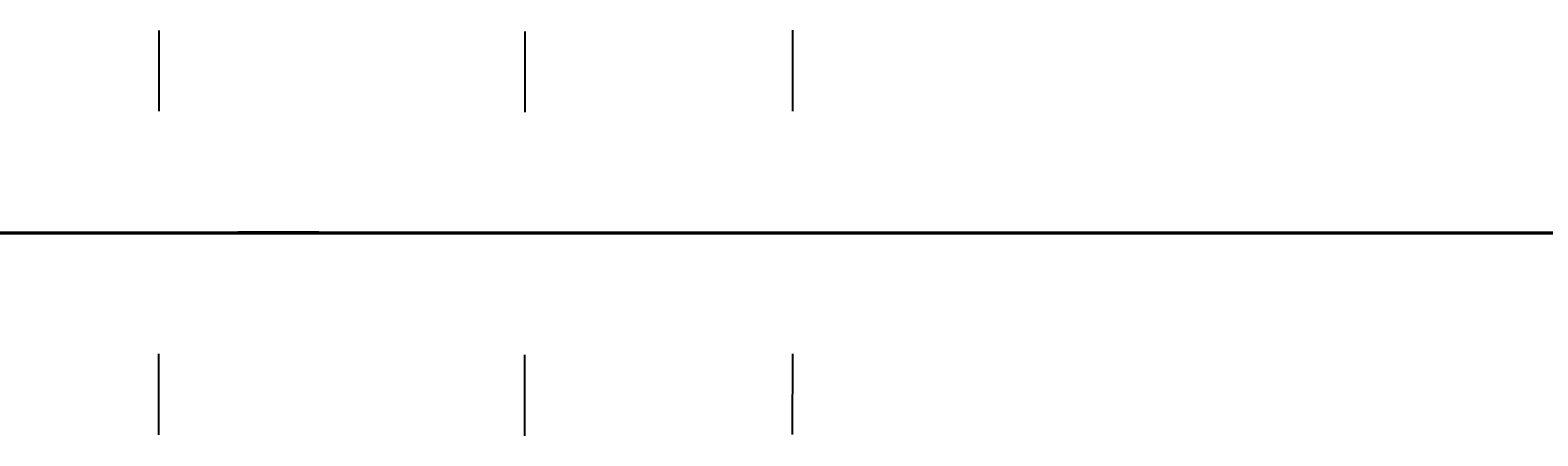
# Model space of a CAD drawing. Header units: millimetres. Extents: x -12354389001 to 271431, y -126469 to 48347.
# Tile 39 of 79: x -12337408132 to -12336784789, y -126469 to 41183. Entities that reach past the tile are written whole.
import ezdxf
from ezdxf.enums import TextEntityAlignment as Align

# ---------------------------------------------------------------- set-up
doc = ezdxf.new("R2010")
doc.units = ezdxf.units.MM
for name, pattern in [('1', [0]), ('4', [5, 3, -2]), ('BGS', [10, 0, 10])]:
    doc.linetypes.add(name, pattern=pattern)
doc.layers.get('0').update_dxf_attribs({"lineweight": 9})
doc.layers.add('00 opisy', color=7, linetype='Continuous', lineweight=25)
doc.layers.add('EBUPP', color=7, linetype='1', lineweight=30)
for name, color, linetype in [('EADOD', 7, 'Continuous'), ('EBUOA', 7, 'Continuous'), ('EBUPO', 5, '4'), ('EDZPD', 3, '1'), ('EDZTD', 3, 'Continuous'), ('EKLTK', 3, 'Continuous'), ('SDROK', 7, 'Continuous'), ('SDRPK', 7, '1'), ('SZOPO', 7, 'BGS'), ('SZZPZ', 102, 'Continuous'), ('UCCPOR', 6, '1'), ('UCCTO', 6, 'Continuous'), ('UEEOA', 1, 'Continuous'), ('UEEOO', 1, 'Continuous'), ('UEEPA', 1, '1'), ('UEEPON', 1, '1'), ('UEETO', 1, 'Continuous'), ('UGGOO', 2, 'Continuous'), ('UGGPOR', 2, '1'), ('UKKOA', 7, 'Continuous'), ('UKKOO', 1, 'Continuous'), ('UKKPA', 1, '1'), ('UKKPB', 1, '1'), ('UKKTO', 1, 'Continuous'), ('UTTOO', 2, 'Continuous'), ('UTTPO', 1, '1'), ('UTTTO', 2, 'Continuous'), ('UWWOO', 5, 'Continuous'), ('UWWPO', 5, '4'), ('UWWTO', 5, 'Continuous'), ('WUKOS', 7, 'Continuous'), ('WUKPS', 7, '1'), ('ZAKRES', 2, '1')]:
    doc.layers.add(name, color=color, linetype=linetype)
doc.styles.get("Standard").update_dxf_attribs({"font": 'arial.ttf'})

# ---------------------------------------------------------------- blocks, each defined once
blk = doc.blocks.new('GRO')
blk.add_circle((0, 0), 0.09)
blk = doc.blocks.new('BUJ')
blk.add_circle((0, 0), 0.35)
blk = doc.blocks.new('DLI')
blk.add_circle((0, 0), 0.09)
for centre, start, end in [((0, 0.750093), 30.14144, 149.85856), ((-0.713298, 0.231779), 102.145781, 221.858708), ((0.713298, 0.231779), 318.141292, 77.854219), ((-0.440797, -0.606751), 174.149498, 293.852913), ((0.440797, -0.606751), 246.147087, 5.850502)]:
    blk.add_arc(centre, 0.75, start, end)
blk = doc.blocks.new('TRA')
for p, q in [((-5.5, 2.7539), (-5.5, 1.7539)), ((-4.5, 2.7539), (-4.5, 1.7539)), ((4.5, 2.7539), (4.5, 1.7539)), ((5.5, 2.7539), (5.5, 1.7539)), ((-0.5, -2.2461), (-0.5, -3.2461)), ((0.5, -2.2461), (0.5, -3.2461))]:
    blk.add_line(p, q)
blk = doc.blocks.new('LZA')
for p, q in [((-5, 1.0711), (-4, 1.0711)), ((5, 1.0711), (6, 1.0711)), ((0, -3.9289), (1, -3.9289))]:
    blk.add_line(p, q)
for centre in [(-5, 2.0711), (5, 2.0711), (0, -2.9289)]:
    blk.add_circle(centre, 1)
blk = doc.blocks.new('PNN')
for p, q in [((5.2, 0), (4.0686, 1.1314)), ((1.2, 0), (9.2, 0)), ((5.2, 0), (4.0686, -1.1314))]:
    blk.add_line(p, q)
blk = doc.blocks.new('SLS')
blk.add_circle((0, 0), 0.35)
blk = doc.blocks.new('LAT')
for p, q in [((0, 1.2), (0, 2)), ((-2, 0), (-1.2, 0)), ((1.2, 0), (2, 0)), ((0, -1.2), (0, -2))]:
    blk.add_line(p, q)
blk = doc.blocks.new('STE')
for p, q in [((-1, 0.5), (-1, -0.5)), ((1, 0.5), (1, -0.5)), ((-1, 0), (1, 0))]:
    blk.add_line(p, q)
blk = doc.blocks.new('KRA')
for p, q in [((-0.75, -0.3571), (-0.75, 0.3571)), ((-0.75, 0.3571), (0.75, 0.3571)), ((-0.25, -0.3571), (-0.25, 0.3571)), ((0.25, -0.3571), (0.25, 0.3571)), ((0.75, 0.3571), (0.75, -0.3571)), ((0.75, -0.3571), (-0.75, -0.3571))]:
    blk.add_line(p, q)
blk = doc.blocks.new('WLZ')
blk.add_circle((0, 0), 0.4)
blk = doc.blocks.new('WSP')
blk.add_circle((0, 0), 0.09)
blk = doc.blocks.new('Wrocławska 82')
at = {"layer": 'EBUPO', "linetype": '1'}
for p, q in [((-295225.38, 33798.79), (-295224.25, 33804.41)), ((-295224.25, 33804.41), (-295218.3, 33803.21)), ((-295219.43, 33797.59), (-295225.38, 33798.79))]:
    blk.add_line(p, q, dxfattribs=at)
at = {"layer": 'EBUPP', "linetype": '1'}
for p, q in [((-295240.58, 34115.96), (-295228.54, 34113.42)), ((-295228.54, 34113.42), (-295229.22, 34110.19)), ((-295223.97, 34087.04), (-295218.93, 34111.02)), ((-295232.06, 34110.79), (-295233.35, 34104.63)), ((-295229.22, 34110.19), (-295232.06, 34110.79)), ((-295233.35, 34104.63), (-295230.52, 34104.03)), ((-295230.52, 34104.03), (-295233.58, 34089.45)), ((-295233.58, 34089.45), (-295245.62, 34091.98)), ((-295211.93, 34084.51), (-295223.97, 34087.04)), ((-295234.85, 33900.81), (-295237.14, 33901.07)), ((-295235.43, 33895.73), (-295234.85, 33900.81)), ((-295237.72, 33895.99), (-295235.43, 33895.73))]:
    blk.add_line(p, q, dxfattribs=at)
at = {"layer": 'EDZPD', "linetype": '1'}
for p, q in [((-295273.67, 34157.58), (-295220.26, 34142.09)), ((-295240.09, 34136.93), (-295212.65, 34129.43)), ((-295225.8, 34122.1), (-295244.69, 34127.47)), ((-295217.11, 34121.25), (-295225.8, 34122.1)), ((-295245.6, 34092.03), (-295233.61, 34089.48)), ((-295233.61, 34089.48), (-295228.78, 34088.59)), ((-295228.78, 34088.59), (-295224.05, 34087.22)), ((-295224.05, 34087.22), (-295211.79, 34084.56)), ((-295200, 33676.3), (-295240.01, 33657.34)), ((-295211.96, 33662.31), (-295223.4, 33655.93)), ((-295231.41, 33651.98), (-295223.4, 33655.93)), ((-295231.41, 33651.98), (-295239.43, 33649.89))]:
    blk.add_line(p, q, dxfattribs=at)
at = {"layer": 'SDRPK', "linetype": '1'}
for p, q in [((-295238.46, 34142.29), (-295221.21, 34137.29)), ((-295257.88, 34139.95), (-295218.04, 34128.89)), ((-295233.89, 34127.44), (-295278.25, 34139.6)), ((-295220.87, 34123.96), (-295233.89, 34127.44)), ((-295225.84, 34122.4), (-295226.56, 34125.51)), ((-295228.54, 34113.42), (-295227.27, 34113.15)), ((-295229.22, 34110.19), (-295230.52, 34104.03)), ((-295255.91, 34092.68), (-295236.34, 34084.57)), ((-295239.8, 34073.17), (-295232.85, 34089.27)), ((-295236.34, 34084.57), (-295238.53, 34079.74)), ((-295240.91, 34070.54), (-295231.27, 34066.72)), ((-295231.27, 34066.72), (-295231.73, 34065.51)), ((-295231.73, 34065.51), (-295248.6, 34058.09)), ((-295224.71, 34054.63), (-295238.89, 34020.11)), ((-295246.95, 34017.72), (-295235.39, 34046.98)), ((-295230.8, 33970.25), (-295268.66, 33984.09)), ((-295252.1, 33983.89), (-295215.72, 33970.54)), ((-295210.34, 33962.57), (-295230.8, 33970.25)), ((-295234.82, 33785.31), (-295236.84, 33785.79)), ((-295235.07, 33784.27), (-295234.82, 33785.31)), ((-295237.09, 33784.75), (-295235.07, 33784.27)), ((-295225.52, 33782.82), (-295225.78, 33781.83)), ((-295223.5, 33782.28), (-295225.52, 33782.82)), ((-295223.76, 33781.29), (-295223.5, 33782.28)), ((-295225.78, 33781.83), (-295223.76, 33781.29)), ((-295244.02, 33778.74), (-295235.32, 33772.15)), ((-295235.66, 33771.12), (-295243.5, 33777.25)), ((-295225.36, 33773.7), (-295225.09, 33775.24)), ((-295225.09, 33775.24), (-295224.33, 33775.21)), ((-295224.33, 33775.21), (-295224.42, 33773.58)), ((-295235.32, 33772.15), (-295225.36, 33773.7)), ((-295224.42, 33773.58), (-295216.02, 33767.27)), ((-295224.82, 33772.62), (-295225.83, 33772.31)), ((-295219.08, 33767.85), (-295224.82, 33772.62)), ((-295227.23, 33772.43), (-295232.87, 33771.39)), ((-295228.1, 33768.51), (-295227.23, 33772.43)), ((-295225.83, 33772.31), (-295226.54, 33769.19)), ((-295232.87, 33771.39), (-295232.62, 33769.82)), ((-295233.91, 33771.23), (-295235.66, 33771.12)), ((-295233.34, 33769.7), (-295233.91, 33771.23)), ((-295232.62, 33769.82), (-295233.34, 33769.7)), ((-295226.54, 33769.19), (-295225.75, 33768.86)), ((-295225.75, 33768.86), (-295226.11, 33767.7)), ((-295226.11, 33767.7), (-295228.1, 33768.51)), ((-295244.69, 33736.88), (-295235.85, 33735.68)), ((-295235.85, 33735.68), (-295237, 33727.22)), ((-295214.16, 33667.03), (-295228.62, 33659.71)), ((-295234.05, 33654.22), (-295220.46, 33660.79)), ((-295221.93, 33660.09), (-295220.49, 33647.89)), ((-295228.62, 33659.71), (-295235.16, 33657.28)), ((-295235.16, 33657.28), (-295241.22, 33655.69)), ((-295240.28, 33652.7), (-295234.05, 33654.22)), ((-295229.41, 33634.21), (-295243.14, 33638.92)), ((-295236.85, 33632.01), (-295228.96, 33629.83)), ((-295234.52, 33631.37), (-295235.23, 33628.92)), ((-295235.23, 33628.92), (-295232.51, 33628.16))]:
    blk.add_line(p, q, dxfattribs=at)
at = {"layer": 'SDRPK', "linetype": '4'}
for p, q in [((-295249.89, 34139.56), (-295232.06, 34134.83)), ((-295232.06, 34134.83), (-295214.68, 34130.17)), ((-295221.06, 34118.04), (-295224.73, 34118.78)), ((-295227.27, 34113.15), (-295232.23, 34089.6)), ((-295220.21, 34111.28), (-295225.09, 34088)), ((-295241.59, 33943.79), (-295231.66, 33968.33)), ((-295231.66, 33968.33), (-295229.51, 33967.46)), ((-295229.51, 33967.46), (-295239.44, 33942.92)), ((-295226.6, 33962.82), (-295226.01, 33964.49)), ((-295226.01, 33964.49), (-295225.08, 33964.16)), ((-295225.08, 33964.16), (-295225.67, 33962.49)), ((-295225.67, 33962.49), (-295226.6, 33962.82)), ((-295228.39, 33958.13), (-295227.79, 33959.8)), ((-295227.79, 33959.8), (-295226.86, 33959.47)), ((-295226.86, 33959.47), (-295227.46, 33957.8)), ((-295227.46, 33957.8), (-295228.39, 33958.13)), ((-295230.07, 33953.3), (-295229.48, 33954.97)), ((-295229.48, 33954.97), (-295228.55, 33954.64)), ((-295228.55, 33954.64), (-295229.14, 33952.97)), ((-295229.14, 33952.97), (-295230.07, 33953.3)), ((-295232.74, 33948.93), (-295232.12, 33950.56)), ((-295232.12, 33950.56), (-295230.25, 33949.85)), ((-295230.25, 33949.85), (-295230.87, 33948.22)), ((-295230.87, 33948.22), (-295232.74, 33948.93)), ((-295218.6, 33947.48), (-295225, 33931.84)), ((-295232.69, 33945.67), (-295233.59, 33943.71)), ((-295231.46, 33945.11), (-295232.69, 33945.67)), ((-295232.35, 33943.15), (-295231.46, 33945.11)), ((-295233.59, 33943.71), (-295232.35, 33943.15)), ((-295225, 33931.84), (-295203.83, 33923.35)), ((-295200, 33919.27), (-295223.45, 33875.14)), ((-295207.41, 33896.92), (-295231.01, 33851.46)), ((-295223.45, 33875.14), (-295238.32, 33847.94)), ((-295231.01, 33851.46), (-295238.06, 33839.02)), ((-295214.44, 33836.75), (-295225.32, 33840.41)), ((-295200, 33829.66), (-295226.31, 33838.33)), ((-295230.92, 33822.53), (-295206.03, 33814.4)), ((-295233.49, 33820.82), (-295233.8, 33819.82)), ((-295233.8, 33819.82), (-295223.03, 33816.18)), ((-295223.03, 33816.18), (-295200, 33808.76)), ((-295242.06, 33793.9), (-295209, 33785.35)), ((-295210.44, 33780.27), (-295241.21, 33788.21))]:
    blk.add_line(p, q, dxfattribs=at)
at = {"layer": 'SDRPK', "linetype": '1'}
for centre, radius in [((-295226.32, 33937.38), 0.2), ((-295225.18, 33936.99), 0.2), ((-295229.97, 33834.6), 0.95), ((-295231.01, 33832.61), 0.95), ((-295232.26, 33829.98), 0.95), ((-295233.12, 33828.12), 0.95)]:
    blk.add_circle(centre, radius, dxfattribs=at)
for centre, radius, start, end in [((-295220.7567, 34052.4802), 4.5, 78.50598, 151.46311), ((-295239.6579, 34047.5043), 4.3, 352.99683, 127.40584), ((-295230.9675, 33643.8127), 10.89, 309.91462, 358.77584), ((-295228.0792, 33640.8479), 6.77, 258.66329, 307.26428)]:
    blk.add_arc(centre, radius, start, end, dxfattribs=at)
at = {"layer": 'SDRPK', "linetype": '4'}
for centre, radius, start, end in [((-295228.3261, 33830.4121), 10.44, 73.26528, 150.58226), ((-295227.745, 33829.435), 9.01, 80.83556, 154.24545), ((-295228.0448, 33830.1584), 10.81, 150.14319, 239.75356), ((-295227.9798, 33830.4123), 8.41, 159.55485, 250.18951)]:
    blk.add_arc(centre, radius, start, end, dxfattribs=at)
at = {"layer": 'SZOPO', "linetype": 'BGS'}
for p, q in [((-295225.27, 34121.86), (-295293.65, 34140.93)), ((-295225.18, 34121.84), (-295225.27, 34121.86)), ((-295225.18, 34121.84), (-295225, 34118.77)), ((-295223.97, 34087.04), (-295233.58, 34089.45)), ((-295220.24, 34055.38), (-295224.29, 34053.04)), ((-295224.29, 34053.04), (-295241.32, 34011.46)), ((-295227.43, 33968.46), (-295240.11, 33931.89)), ((-295255.84, 33936.92), (-295229.78, 33928.16)), ((-295225.91, 33790.43), (-295224.1, 33798.49)), ((-295222.96, 33789.78), (-295221.23, 33797.94)), ((-295240.39, 33657.7), (-295200, 33676.68))]:
    blk.add_line(p, q, dxfattribs=at)
blk.add_circle((-295231.48, 33949.43), 0.6, dxfattribs=at)
at = {"layer": 'UCCPOR', "linetype": '1'}
for p, q in [((-295232.98, 33989.28), (-295263.34, 34000)), ((-295233.52, 33990.42), (-295260.64, 34000)), ((-295232.01, 33994.53), (-295233.52, 33990.42)), ((-295222.24, 33990.99), (-295232.01, 33994.53)), ((-295231.47, 33993.38), (-295232.98, 33989.28)), ((-295223.39, 33990.45), (-295231.47, 33993.38)), ((-295223.76, 33986.8), (-295222.24, 33990.99)), ((-295224.92, 33986.27), (-295223.39, 33990.45)), ((-295200, 33978.08), (-295223.76, 33986.8)), ((-295200, 33977.12), (-295224.92, 33986.27))]:
    blk.add_line(p, q, dxfattribs=at)
at = {"layer": 'UEEPON', "linetype": '1'}
for p, q in [((-295232.56, 34136.26), (-295232.01, 34138.67)), ((-295232.01, 34138.67), (-295226.19, 34137.18)), ((-295238.25, 34137.81), (-295232.86, 34136.12)), ((-295226.19, 34137.18), (-295223.47, 34136.48)), ((-295223.47, 34136.48), (-295221.16, 34135.89)), ((-295232.39, 34135.97), (-295213.61, 34130.97)), ((-295253.48, 34130.83), (-295233.02, 34125.4)), ((-295243.02, 34125.39), (-295218.77, 34121.17)), ((-295233.02, 34125.4), (-295219.96, 34122.37)), ((-295242.98, 34116.68), (-295234.76, 34115.3)), ((-295234.76, 34115.3), (-295234.87, 34114.81)), ((-295234.76, 34115.3), (-295223.34, 34113.22)), ((-295223.34, 34113.22), (-295220.58, 34112.71)), ((-295245.95, 34073.08), (-295229.84, 34062)), ((-295229.84, 34062), (-295227.53, 34060.41)), ((-295227.53, 34060.41), (-295221.84, 34056.51)), ((-295221.87, 34056.11), (-295224.81, 34053.49)), ((-295224.81, 34053.49), (-295226.29, 34049.85)), ((-295226.29, 34049.85), (-295227.35, 34047.25)), ((-295227.35, 34047.25), (-295231.48, 34037.15)), ((-295231.48, 34037.15), (-295232.54, 34034.55)), ((-295232.54, 34034.55), (-295235.34, 34027.69)), ((-295234.82, 33970.14), (-295244.08, 33973.73)), ((-295241.44, 33972.11), (-295234.74, 33969.61)), ((-295234.32, 33970.14), (-295233.44, 33969.81)), ((-295233.44, 33969.81), (-295230.86, 33970.21)), ((-295230.86, 33970.21), (-295227.33, 33968.86)), ((-295234.74, 33969.61), (-295233.44, 33969.81)), ((-295226.2, 33967.09), (-295233.44, 33969.81)), ((-295227.33, 33968.86), (-295226.2, 33967.09)), ((-295226.2, 33967.09), (-295225.63, 33966.2)), ((-295226.2, 33967.09), (-295218.89, 33964.34)), ((-295225.63, 33966.2), (-295224.37, 33965.74)), ((-295224.37, 33965.74), (-295221.39, 33964.63)), ((-295232.99, 33812.66), (-295242.84, 33815.44)), ((-295230.29, 33811.89), (-295232.99, 33812.66)), ((-295214.12, 33807.31), (-295230.29, 33811.89)), ((-295232.04, 33635.63), (-295239.76, 33639.69)), ((-295223.26, 33634.9), (-295231.61, 33635.47)), ((-295220.3, 33633.94), (-295223.26, 33634.9))]:
    blk.add_line(p, q, dxfattribs=at)
at = {"layer": 'UEETO'}
for p, q in [((-295243.4622, 34116.6485), (-295235.201, 34115.3679)), ((-295234.8817, 34114.7579), (-295235.201, 34115.3679)), ((-295239.2162, 33811.3369), (-295230.9106, 33811.3369)), ((-295234.35, 33801.45), (-295236.0811, 33799.9062)), ((-295245.4182, 33799.9062), (-295236.0811, 33799.9062))]:
    blk.add_line(p, q, dxfattribs=at)
at = {"layer": 'UGGPOR', "linetype": '1'}
for p, q in [((-295249.8, 34138.76), (-295236.3, 34135)), ((-295236.3, 34135), (-295235.26, 34134.71)), ((-295235.26, 34134.71), (-295231.72, 34133.74)), ((-295231.72, 34133.74), (-295218.7, 34130.16)), ((-295239.83, 34129.14), (-295224.11, 34124.89)), ((-295224.11, 34124.89), (-295216.26, 34122.57))]:
    blk.add_line(p, q, dxfattribs=at)
at = {"layer": 'UKKOA'}
for p, q in [((-295230.69, 34139.21), (-295233.3731, 34137.13)), ((-295239.6267, 34137.13), (-295233.3731, 34137.13)), ((-295225.67, 33722.58), (-295224.6713, 33722.7565)), ((-295224.6713, 33722.7565), (-295218.6782, 33722.7565))]:
    blk.add_line(p, q, dxfattribs=at)
at = {"layer": 'UKKPB', "linetype": '1'}
for p, q in [((-295238.68, 34141.36), (-295233.63, 34139.99)), ((-295230.62, 34139.52), (-295230.36, 34141.19)), ((-295233.63, 34139.99), (-295230.98, 34139.29)), ((-295230.4, 34139.15), (-295223.35, 34137.21)), ((-295223.35, 34137.21), (-295221.84, 34136.79)), ((-295221.84, 34136.79), (-295219.79, 34136.21)), ((-295232.24, 33984.99), (-295246.65, 33990.76)), ((-295230.66, 33984.36), (-295232.24, 33984.99)), ((-295200, 33972.08), (-295230.66, 33984.36))]:
    blk.add_line(p, q, dxfattribs=at)
at = {"layer": 'UTTPO', "linetype": '1'}
for p, q in [((-295241.45, 33989.48), (-295227.1, 33983.91)), ((-295227.1, 33983.91), (-295217.34, 33980.48))]:
    blk.add_line(p, q, dxfattribs=at)
at = {"layer": 'UWWOO'}
blk.add_line((-295222.4819, 34080.37), (-295216.1631, 34080.37), dxfattribs=at)
at = {"layer": 'UWWPO', "linetype": '1'}
for p, q in [((-295214.85, 34082.71), (-295251.85, 34092.39)), ((-295269.84, 33959.65), (-295190.45, 33928.95))]:
    blk.add_line(p, q, dxfattribs=at)
at = {"layer": 'UWWTO'}
blk.add_line((-295223.2018, 33931.8628), (-295214.1904, 33931.8628), dxfattribs=at)
at = {"layer": 'WUKPS', "linetype": '1'}
for p, q in [((-295248.33, 34124.24), (-295227.96, 34118.18)), ((-295234.96, 34124.25), (-295235.98, 34120.56)), ((-295233.03, 34123.71), (-295233.55, 34121.85)), ((-295231.11, 34123.18), (-295232.15, 34119.42)), ((-295229.18, 34122.64), (-295229.71, 34120.75)), ((-295227.25, 34122.11), (-295228.31, 34118.28)), ((-295227.93, 34118.17), (-295225.25, 34118.75)), ((-295231.73, 34065.51), (-295249.63, 34059.65)), ((-295232.68, 34065.2), (-295232.65, 34065.11)), ((-295234.58, 34064.58), (-295234.53, 34064.44)), ((-295236.48, 34063.95), (-295236.33, 34063.49)), ((-295228.79, 33946.17), (-295227.27, 33948.98)), ((-295227.27, 33948.98), (-295224.94, 33948.07)), ((-295226.05, 33948.5), (-295226.22, 33948.07)), ((-295224.94, 33948.07), (-295225.85, 33945.82)), ((-295226.69, 33947.82), (-295228.79, 33946.17)), ((-295225.91, 33947.35), (-295226.69, 33947.82)), ((-295228.08, 33947.49), (-295227.79, 33947.33)), ((-295225.85, 33945.82), (-295225.91, 33947.35)), ((-295228.55, 33946.61), (-295228.36, 33946.51)), ((-295225.62, 33946.4), (-295225.75, 33946.45)), ((-295255.91, 33936.68), (-295229.86, 33927.92)), ((-295225.73, 33915.24), (-295272.27, 33931.66)), ((-295236.49, 33919.04), (-295232.98, 33928.97)), ((-295229.86, 33927.92), (-295210.54, 33920.45)), ((-295228.94, 33916.37), (-295225.47, 33926.22)), ((-295232.71, 33917.71), (-295230.96, 33922.69)), ((-295222.61, 33911.87), (-295212.52, 33921.22)), ((-295225.33, 33914.8), (-295221, 33918.81)), ((-295240.91, 33918.44), (-295224.5, 33912.38)), ((-295233.03, 33915.53), (-295237.31, 33903.93)), ((-295212.48, 33900.93), (-295225.73, 33915.24)), ((-295229.28, 33914.14), (-295231.39, 33908.42)), ((-295224.5, 33912.38), (-295214.81, 33901.47)), ((-295250.69, 33908.3), (-295227.79, 33900.83)), ((-295222.54, 33864.75), (-295200.05, 33907.95)), ((-295214.81, 33901.47), (-295225.51, 33896.33)), ((-295224.27, 33893.78), (-295212.48, 33900.93)), ((-295227.79, 33900.83), (-295228.06, 33900)), ((-295228.06, 33900), (-295235.33, 33895.56)), ((-295213.37, 33896.56), (-295223.79, 33878.08)), ((-295225.51, 33896.33), (-295233.29, 33888.63)), ((-295231.34, 33850.59), (-295208.45, 33894.68)), ((-295223.67, 33894.14), (-295219.04, 33886.51)), ((-295231.04, 33886.54), (-295224.27, 33893.78)), ((-295226.52, 33891.37), (-295223.17, 33888.24)), ((-295234.42, 33886.96), (-295245.26, 33891.14)), ((-295233.34, 33888.58), (-295234.08, 33887.85)), ((-295229.25, 33888.44), (-295221.85, 33881.53)), ((-295234.08, 33887.85), (-295236.36, 33881.93)), ((-295238.26, 33865.06), (-295231.04, 33886.54)), ((-295235.86, 33883.22), (-295241.09, 33885.24)), ((-295231.48, 33885.22), (-295226.56, 33883.57)), ((-295236.36, 33881.93), (-295240.73, 33870.67)), ((-295232.75, 33881.43), (-295223.64, 33878.36)), ((-295223.79, 33878.08), (-295231.68, 33864.6)), ((-295234.03, 33877.64), (-295225.69, 33874.83)), ((-295235.3, 33873.85), (-295231.53, 33872.58)), ((-295217.23, 33872.79), (-295230.36, 33848.55)), ((-295236.58, 33870.06), (-295229.82, 33867.78)), ((-295222.22, 33868.16), (-295221.65, 33867.86)), ((-295222.68, 33867.27), (-295221.54, 33866.68)), ((-295223.14, 33866.38), (-295222.57, 33866.09)), ((-295237.85, 33866.26), (-295234.84, 33865.25)), ((-295223.6, 33865.5), (-295222.46, 33864.9)), ((-295221.62, 33864.68), (-295222.37, 33865.08)), ((-295231.23, 33848), (-295222.54, 33864.75)), ((-295231.68, 33864.6), (-295232.26, 33863.69)), ((-295224.06, 33864.61), (-295223.49, 33864.31)), ((-295222.1, 33863.8), (-295222.47, 33863.99)), ((-295232.26, 33863.69), (-295243.4, 33846.26)), ((-295224.52, 33863.72), (-295223.38, 33863.13)), ((-295222.58, 33862.92), (-295223.29, 33863.31)), ((-295224.98, 33862.83), (-295224.41, 33862.54)), ((-295223.05, 33862.04), (-295223.4, 33862.23)), ((-295225.44, 33861.94), (-295224.31, 33861.35)), ((-295223.53, 33861.16), (-295224.21, 33861.53)), ((-295225.9, 33861.06), (-295225.34, 33860.76)), ((-295224.01, 33860.28), (-295224.34, 33860.46)), ((-295226.36, 33860.17), (-295225.23, 33859.58)), ((-295224.48, 33859.4), (-295225.14, 33859.75)), ((-295226.83, 33859.28), (-295226.26, 33858.99)), ((-295224.96, 33858.52), (-295225.28, 33858.69)), ((-295227.29, 33858.39), (-295226.15, 33857.8)), ((-295225.43, 33857.64), (-295226.06, 33857.98)), ((-295227.75, 33857.51), (-295227.18, 33857.21)), ((-295225.91, 33856.76), (-295226.21, 33856.93)), ((-295228.21, 33856.62), (-295227.07, 33856.03)), ((-295226.39, 33855.88), (-295226.98, 33856.2)), ((-295228.67, 33855.73), (-295228.1, 33855.44)), ((-295226.86, 33855), (-295227.15, 33855.16)), ((-295229.13, 33854.84), (-295227.99, 33854.25)), ((-295227.34, 33854.12), (-295227.9, 33854.43)), ((-295229.59, 33853.96), (-295229.02, 33853.66)), ((-295227.82, 33853.25), (-295228.09, 33853.39)), ((-295230.05, 33853.07), (-295228.91, 33852.48)), ((-295228.29, 33852.37), (-295228.82, 33852.65)), ((-295230.51, 33852.18), (-295229.94, 33851.89)), ((-295228.77, 33851.49), (-295229.03, 33851.63)), ((-295230.97, 33851.29), (-295229.83, 33850.7)), ((-295229.25, 33850.61), (-295229.74, 33850.88)), ((-295241.58, 33832.65), (-295231.34, 33850.59)), ((-295231.44, 33850.41), (-295230.88, 33850.09)), ((-295229.72, 33849.73), (-295229.96, 33849.86)), ((-295231.94, 33849.54), (-295230.78, 33848.88)), ((-295230.2, 33848.85), (-295230.66, 33849.1)), ((-295232.43, 33848.67), (-295231.84, 33848.33)), ((-295230.29, 33848.53), (-295213.89, 33843)), ((-295229.82, 33848.37), (-295230.08, 33847.6)), ((-295232.93, 33845.15), (-295231.23, 33848)), ((-295231.23, 33848), (-295221.08, 33844.51)), ((-295228.87, 33848.05), (-295229, 33847.66)), ((-295232.93, 33847.81), (-295231.75, 33847.13)), ((-295227.92, 33847.73), (-295228.19, 33846.95)), ((-295230.27, 33846.71), (-295229.98, 33847.57)), ((-295226.98, 33847.41), (-295227.11, 33847.02)), ((-295226.03, 33847.09), (-295226.29, 33846.3)), ((-295231.09, 33846.99), (-295236.04, 33838.36)), ((-295233.42, 33846.94), (-295232.84, 33846.61)), ((-295218.42, 33842.72), (-295231.01, 33846.96)), ((-295231.34, 33846.56), (-295231.9, 33846.88)), ((-295229.32, 33846.39), (-295229.17, 33846.82)), ((-295228.37, 33846.07), (-295228.09, 33846.92)), ((-295225.08, 33846.77), (-295225.22, 33846.37)), ((-295224.13, 33846.45), (-295224.4, 33845.65)), ((-295226.47, 33845.43), (-295226.19, 33846.27)), ((-295233.92, 33846.07), (-295232.77, 33845.41)), ((-295227.42, 33845.75), (-295227.28, 33846.17)), ((-295223.19, 33846.13), (-295223.32, 33845.73)), ((-295231.84, 33845.69), (-295232.13, 33845.85)), ((-295222.24, 33845.81), (-295222.51, 33845)), ((-295224.58, 33844.79), (-295224.3, 33845.62)), ((-295225.53, 33845.11), (-295225.39, 33845.53)), ((-295244.36, 33825.69), (-295232.93, 33845.15)), ((-295234.41, 33845.2), (-295233.85, 33844.88)), ((-295232.34, 33844.82), (-295232.92, 33845.15)), ((-295223.63, 33844.48), (-295223.49, 33844.88)), ((-295222.68, 33844.16), (-295222.41, 33844.97)), ((-295234.91, 33844.33), (-295233.79, 33843.69)), ((-295232.83, 33843.95), (-295233.13, 33844.12)), ((-295235.41, 33843.46), (-295234.85, 33843.14)), ((-295233.33, 33843.08), (-295233.94, 33843.43)), ((-295235.9, 33842.6), (-295234.8, 33841.96)), ((-295233.83, 33842.22), (-295234.14, 33842.39)), ((-295236.4, 33841.73), (-295235.85, 33841.42)), ((-295234.33, 33841.35), (-295234.95, 33841.71)), ((-295236.9, 33840.86), (-295235.81, 33840.24)), ((-295234.82, 33840.48), (-295235.14, 33840.66)), ((-295235.32, 33839.61), (-295235.96, 33839.98)), ((-295235.82, 33838.75), (-295236.14, 33838.93)), ((-295236.04, 33838.36), (-295243.64, 33825.11)), ((-295236.31, 33837.88), (-295236.98, 33838.26)), ((-295231.48, 33796.71), (-295225.34, 33809.72)), ((-295225.34, 33809.72), (-295214.7, 33806.91)), ((-295223.27, 33804.21), (-295222.32, 33808.93)), ((-295224.25, 33804.41), (-295226.49, 33797.99)), ((-295224.37, 33803.81), (-295226.08, 33804.16)), ((-295225.12, 33801.93), (-295228.68, 33802.64)), ((-295225.78, 33800.02), (-295227.36, 33800.34)), ((-295224.34, 33798.55), (-295226.49, 33797.99)), ((-295225.57, 33793.77), (-295231.48, 33796.71)), ((-295215.28, 33793.48), (-295221.89, 33792.95)), ((-295235.24, 33773.67), (-295244.24, 33779.96)), ((-295225.1, 33775.18), (-295235.24, 33773.67)), ((-295221.22, 33774.41), (-295224.33, 33775.21)), ((-295225.82, 33773.63), (-295226.04, 33775.04)), ((-295227.8, 33773.32), (-295228.02, 33774.74)), ((-295223.98, 33773.25), (-295222.81, 33774.82)), ((-295242.5, 33774.68), (-295236.63, 33769.98)), ((-295237.22, 33773.59), (-295236.5, 33774.55)), ((-295229.78, 33773.01), (-295230, 33774.45)), ((-295231.75, 33772.71), (-295231.98, 33774.15)), ((-295226.81, 33773.47), (-295226.92, 33774.18)), ((-295222.39, 33772.05), (-295220.89, 33774.05)), ((-295233.73, 33772.4), (-295233.96, 33773.86)), ((-295228.79, 33773.17), (-295228.9, 33773.88)), ((-295235.63, 33772.39), (-295234.58, 33773.77)), ((-295230.76, 33772.86), (-295230.88, 33773.58)), ((-295223.19, 33772.65), (-295222.47, 33773.6)), ((-295236.43, 33772.99), (-295236.05, 33773.48)), ((-295232.74, 33772.55), (-295232.85, 33773.28)), ((-295234.72, 33772.24), (-295234.83, 33772.98)), ((-295229.83, 33771.95), (-295229.52, 33770.27)), ((-295236.6, 33771.86), (-295237.52, 33770.69)), ((-295230.81, 33771.77), (-295230.67, 33771.01)), ((-295231.79, 33771.59), (-295231.46, 33769.8)), ((-295223.38, 33771.43), (-295223.89, 33770.81)), ((-295235.82, 33771.24), (-295236.28, 33770.65)), ((-295233.89, 33771.18), (-295235.34, 33770.64)), ((-295222.61, 33770.79), (-295223.58, 33769.62)), ((-295225.04, 33766.64), (-295225.01, 33770.61)), ((-295225.01, 33770.61), (-295221.04, 33767.87)), ((-295233.54, 33770.25), (-295235.55, 33769.5)), ((-295231.08, 33770.24), (-295229.44, 33770.27)), ((-295229.44, 33770.27), (-295229.41, 33767.18)), ((-295226.29, 33770.29), (-295225.02, 33770)), ((-295232.8, 33768.28), (-295231.08, 33770.24)), ((-295221.84, 33770.15), (-295222.3, 33769.6)), ((-295236.63, 33769.98), (-295232.8, 33768.28)), ((-295232.93, 33769.77), (-295232.82, 33769.08)), ((-295221.07, 33769.51), (-295221.93, 33768.48)), ((-295227.96, 33769.15), (-295229.43, 33769.48)), ((-295225.76, 33768.84), (-295225.03, 33768.62)), ((-295227.78, 33768.38), (-295228.15, 33767.47)), ((-295226.85, 33768), (-295227.68, 33765.98)), ((-295226.05, 33767.89), (-295225.54, 33767.73)), ((-295229.41, 33767.18), (-295227.08, 33765.57)), ((-295227.08, 33765.57), (-295225.04, 33766.64))]:
    blk.add_line(p, q, dxfattribs=at)
for centre in [(-295222.31, 33833.39), (-295223.05, 33831.45), (-295224.27, 33826.54), (-295222.74, 33824.49), (-295225.36, 33823.83)]:
    blk.add_circle(centre, 0.37, dxfattribs=at)
at = {"layer": 'ZAKRES', "linetype": '1'}
for p, q in [((-295254.32, 34130.17), (-295225.8, 34122.1)), ((-295225.8, 34122.1), (-295217.04, 34121.25)), ((-295172.22, 33689.55), (-295239.83, 33657.38))]:
    blk.add_line(p, q, dxfattribs=at)
at = {"layer": 'EADOD'}
for p in [(-295225.8, 34122.1), (-295233.61, 34089.48), (-295228.78, 34088.59), (-295224.05, 34087.22)]:
    blk.add_blockref('GRO', p, dxfattribs=at)
at = {"layer": 'EBUOA'}
for p in [(-295226.64, 34015.22), (-295225.88, 34003.06)]:
    blk.add_blockref('BUJ', p, dxfattribs=at)
at = {"layer": 'SZZPZ'}
for name, p in [('TRA', (-295235.5, 34134.67)), ('TRA', (-295226.99, 34132.26)), ('DLI', (-295224.88, 34132.44)), ('DLI', (-295223.3, 34132.1)), ('DLI', (-295221.85, 34131.68)), ('DLI', (-295220.58, 34131.75)), ('DLI', (-295237.05, 34124.01)), ('DLI', (-295227.33, 34119.32)), ('DLI', (-295230.97, 34109.8)), ('DLI', (-295231.49, 34107.47)), ('TRA', (-295242.1, 34089.46)), ('DLI', (-295223.48, 34052.77)), ('DLI', (-295222.82, 34052.82)), ('DLI', (-295223.24, 34052.19)), ('LZA', (-295222, 34047.22)), ('LZA', (-295226.37, 34036.3)), ('LZA', (-295231.68, 34024.3)), ('TRA', (-295226.05, 34022.08)), ('LZA', (-295237.43, 34009.54)), ('TRA', (-295235.36, 34001.29)), ('TRA', (-295234.77, 33991.91)), ('TRA', (-295241.64, 33983.73)), ('TRA', (-295222.75, 33977.53)), ('TRA', (-295217.14, 33953.12)), ('TRA', (-295232.37, 33934.01)), ('DLI', (-295228.19, 33844.99)), ('DLI', (-295224.38, 33843.58)), ('TRA', (-295229.18, 33841.39)), ('DLI', (-295220.98, 33842.18)), ('TRA', (-295226.32, 33828.2)), ('DLI', (-295236.19, 33818.36)), ('DLI', (-295232.75, 33817.29)), ('DLI', (-295229.07, 33816.13)), ('DLI', (-295226.12, 33815.06)), ('DLI', (-295222.93, 33814.06)), ('TRA', (-295233.41, 33807.48)), ('TRA', (-295223.7, 33743.49)), ('TRA', (-295220.1, 33726.1)), ('TRA', (-295219.77, 33708.47)), ('TRA', (-295233.94, 33698.17)), ('TRA', (-295217.79, 33683.03)), ('TRA', (-295240.89, 33675.6)), ('DLI', (-295222.06, 33668.42)), ('DLI', (-295226.72, 33666.23)), ('DLI', (-295226.56, 33655.6)), ('TRA', (-295226.92, 33647.56)), ('TRA', (-295235.99, 33641.1)), ('TRA', (-295227.86, 33639.74))]:
    blk.add_blockref(name, p, dxfattribs=at)
at = {"layer": 'UEEOO'}
for rotation in [166.349999, 344.360001]:
    blk.add_blockref('PNN', (-295229.14, 34133.91), dxfattribs=dict(at, rotation=rotation))
at = {"layer": 'UEEPA'}
for name, p, rotation in [('LAT', (-295232.63, 34136.04), 90.83000399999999), ('LAT', (-295229.14, 34133.91), 89.99999900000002), ('STE', (-295234.9, 34114.77), 348.2300000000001), ('LAT', (-295235.41, 34027.44), 89.99999900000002), ('LAT', (-295234.57, 33970.07), 88.729994), ('LAT', (-295231.79, 33635.64), 89.99999900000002)]:
    blk.add_blockref(name, p, dxfattribs=dict(at, rotation=rotation))
for p in [(-295232.63, 34136.04), (-295229.14, 34133.91), (-295221.69, 34056.28), (-295235.41, 34027.44), (-295234.57, 33970.14), (-295234.35, 33801.45), (-295231.79, 33635.64)]:
    blk.add_blockref('SLS', p, dxfattribs=at)
at = {"layer": 'UKKPA', "rotation": 343.94}
blk.add_blockref('KRA', (-295230.6, 34141.52), dxfattribs=at)
at = {"layer": 'UKKPA'}
for p in [(-295230.69, 34139.21), (-295225.67, 33722.58)]:
    blk.add_blockref('WLZ', p, dxfattribs=at)
at = {"layer": 'WUKOS'}
for p in [(-295230.64, 34141.48), (-295232.41, 34136.13), (-295226.49, 34125.67), (-295226.7, 34125.27), (-295233.62, 34089.32), (-295224.04, 34086.89), (-295236.59, 34084.44), (-295231.91, 34065.56), (-295231.56, 34065.35), (-295225.29, 34053.68), (-295224.98, 34053.61), (-295235.59, 34047.08), (-295235.14, 34046.97), (-295228.96, 34044.6), (-295228.73, 34044.56), (-295235.47, 34027.45), (-295225.81, 34003.07), (-295228.91, 33996.9), (-295234.63, 33970.08), (-295227.4, 33968.57), (-295227.45, 33968.32), (-295224.94, 33964.27), (-295226.68, 33962.68), (-295227.79, 33959.91), (-295228.51, 33958.05), (-295229.38, 33955.19), (-295228.44, 33954.54), (-295232.1, 33950.67), (-295227.11, 33949.14), (-295232.83, 33948.76), (-295224.79, 33948.13), (-295225.97, 33947.29), (-295225.77, 33945.72), (-295231.25, 33945.1), (-295232.31, 33942.94), (-295226.24, 33937.46), (-295224.73, 33931.94), (-295229.6, 33928.27), (-295227.81, 33901.32), (-295231.16, 33887), (-295231.2, 33864.92), (-295225.8, 33861.86), (-295224.63, 33861.14), (-295223.59, 33860.75), (-295232.59, 33848.84), (-295230.14, 33848.61), (-295230.82, 33847.83), (-295230.96, 33846.71), (-295225.31, 33840.56), (-295235.86, 33833.42), (-295234.35, 33824.85), (-295222.77, 33824.39), (-295233.39, 33820.88), (-295234.67, 33816.94), (-295225.48, 33809.88), (-295234.26, 33801.55), (-295226.72, 33797.88), (-295231.79, 33796.71), (-295225.69, 33793.68), (-295221.81, 33792.67), (-295226.38, 33790.59), (-295222.59, 33789.54), (-295235.08, 33784.1), (-295223.39, 33782.33), (-295225.9, 33781.74), (-295225.07, 33775.44), (-295235.07, 33773.82), (-295235.29, 33772.26), (-295232.65, 33768.14), (-295226.22, 33767.65), (-295224.75, 33766.62), (-295227.1, 33765.16), (-295236.18, 33754.32), (-295235.67, 33735.79), (-295230.45, 33664.14), (-295222.02, 33660.24), (-295233.01, 33645.05), (-295231.68, 33635.77), (-295226.79, 33633.88), (-295235.06, 33628.99)]:
    blk.add_blockref('WSP', p, dxfattribs=at)
at = {"layer": 'EDZTD', "oblique": 15}
for s, p in [('522/4', (-295230.28, 34139.1)), ('475/116', (-295232.34, 34117.8)), ('539', (-295241.01, 33648.44))]:
    blk.add_text(s, height=2.5, dxfattribs=at).set_placement(p, align=Align.TOP_LEFT)
at = {"layer": 'EKLTK', "oblique": 15}
for p in [(-295227.12, 33906.17), (-295236.62, 33879.33)]:
    blk.add_text('Lz', height=2.5, dxfattribs=at).set_placement(p, align=Align.TOP_LEFT)
at = {"layer": 'SDROK', "oblique": 15}
for s, rotation, p in [('bruk', 345.03, (-295223.53, 34120.71)), ('bet.', 78.10001, (-295230.33, 34099.46)), ('j.asf.', 68.43999, (-295235.65, 34034.9)), ('j.asf.', 339.86, (-295230.21, 33972.25)), ('tor przeszkód', 67.968, (-295237.62, 33949.36)), ('dr.grunt', 345.53, (-295232.05, 33788.04)), ('bet.', 321.96, (-295239.22, 33774.12)), ('ch. bet.', 20.37999, (-295235.95, 33655.02))]:
    blk.add_text(s, height=1.5, rotation=rotation, dxfattribs=at).set_placement(p)
at = {"layer": 'UCCTO', "oblique": 15}
blk.add_text('1-1.1/30', height=1.5, rotation=339.74575, dxfattribs=at).set_placement((-295222.08, 33987.28), align=Align.TOP_LEFT)
at = {"layer": 'UEEOA', "oblique": 15}
blk.add_text('e', height=1.8, dxfattribs=at).set_placement((-295234.38, 34116.15), align=Align.TOP_LEFT)
at = {"layer": 'UEEOO', "oblique": 15}
for s, rotation, p in [('eNA', 345.66, (-295227.43, 34137.37)), ('eWA', 345.62846, (-295225.34, 34124.77)), ('eNA', 349.67, (-295223.42, 34114.36)), ('eNA', 325.5, (-295228.8, 34062.66)), ('eNA', 67.79, (-295227.94, 34049.86)), ('eNA', 67.77899, (-295233.05, 34037.41)), ('eNA', 344.19, (-295232.54, 33813.66))]:
    blk.add_text(s, height=1.8, rotation=rotation, dxfattribs=at).set_placement(p, align=Align.TOP_LEFT)
blk.add_text('niecz.', height=1.8, dxfattribs=at).set_placement((-295234.36, 33801.39), align=Align.TOP_LEFT)
at = {"layer": 'UEETO', "oblique": 15}
for s, rotation, p in [('1-2.1/1', 348.97047, (-295222.81, 34123.99)), ('1-1.3/23', 326.15841, (-295232.32, 34064.96)), ('1-1.3/24', 69.21174, (-295229.36, 34045.93)), ('1-1.3/24', 69.83179, (-295234.56, 34033.16)), ('1-1.2/53', 345.62867, (-295237.13, 33814.82))]:
    blk.add_text(s, height=1.5, rotation=rotation, dxfattribs=at).set_placement(p, align=Align.TOP_LEFT)
blk.add_text('921c-4-4', height=1.5, rotation=351.18842, dxfattribs=at).set_placement((-295234.59, 34115.78), align=Align.RIGHT)
blk.add_text('971a-2-4', height=1.5, dxfattribs=at).set_placement((-295239.08, 33811.84))
blk.add_text('971a-2-74', height=1.5, dxfattribs=at).set_placement((-295235.55, 33800.41), align=Align.RIGHT)
at = {"layer": 'UGGOO', "oblique": 15}
blk.add_text('gA300', height=1.8, rotation=344.66, dxfattribs=at).set_placement((-295236.21, 34132.82))
at = {"layer": 'UKKOA', "oblique": 15}
for s, p in [('k', (-295230.35, 34140.84)), ('216.22', (-295236.28, 34138.16)), ('k', (-295226.4, 33723.81)), ('210.25', (-295224.64, 33722.72))]:
    blk.add_text(s, height=1.8, dxfattribs=at).set_placement(p, align=Align.TOP_LEFT)
blk.add_text('218.68', height=1.8, dxfattribs=at).set_placement((-295232.73, 34139.53), align=Align.TOP_RIGHT)
blk.add_text('211.55', height=1.8, dxfattribs=at).set_placement((-295224.51, 33723.36))
at = {"layer": 'UKKOO', "oblique": 15}
for s, rotation, p in [('k300', 343.93, (-295222.93, 34138.79)), ('kA', 338.17, (-295230.97, 33984))]:
    blk.add_text(s, height=1.8, rotation=rotation, dxfattribs=at).set_placement(p, align=Align.TOP_LEFT)
at = {"layer": 'UKKTO', "oblique": 15}
blk.add_text('1-1.1/112', height=1.5, rotation=339.70166, dxfattribs=at).set_placement((-295230.97, 33984), align=Align.TOP_LEFT)
at = {"layer": 'UTTOO', "oblique": 15}
blk.add_text('tA', height=1.8, rotation=338.4, dxfattribs=at).set_placement((-295231.83, 33986.1))
at = {"layer": 'UTTTO', "oblique": 15}
blk.add_text('1-1.1/33', height=1.5, rotation=338.86133, dxfattribs=at).set_placement((-295233.23, 33987.49), align=Align.TOP_LEFT)
at = {"layer": 'UWWOO', "oblique": 15}
blk.add_text('217.27', height=1.8, dxfattribs=at).set_placement((-295215.52, 34082.77), align=Align.TOP_RIGHT)
at = {"layer": 'UWWTO', "oblique": 15}
blk.add_text('971a-2-21', height=1.5, dxfattribs=at).set_placement((-295213.65, 33932.36), align=Align.RIGHT)
at = {"layer": 'WUKOS', "oblique": 15}
for s, p in [('218.91', (-295230.29, 34141.9)), ('219.24', (-295232.2, 34136.2)), ('217.93', (-295237.65, 34088.17)), ('217.44', (-295228.26, 34085.76)), ('217.72', (-295236.3, 34084.71)), ('217.67', (-295238.32, 34079.64)), ('217.81', (-295239.57, 34073.33)), ('217.41', (-295229.39, 34053.94)), ('217.23', (-295237.8, 34052.73)), ('217.29', (-295229.57, 34052.81)), ('217.28', (-295237.88, 34051.61)), ('217.34', (-295232.63, 34044.85)), ('217.14', (-295232.77, 34043.84)), ('216.94', (-295239.78, 34027.34)), ('216.56', (-295225.34, 34003.53)), ('216.43', (-295228.41, 33997.04)), ('217.49', (-295238.95, 33968.96)), ('216.18', (-295227.17, 33968.65)), ('216.99', (-295227.29, 33967.53)), ('216.51', (-295239.43, 33966.65)), ('216.43', (-295237.48, 33965.7)), ('216.05', (-295224.72, 33964.43)), ('216.05', (-295230.73, 33961.65)), ('215.98', (-295227.6, 33960.13)), ('215.98', (-295232.55, 33956.97)), ('216.01', (-295229.24, 33955.38)), ('216.00', (-295228.37, 33954.21)), ('216.01', (-295231.96, 33950.94)), ('216.24', (-295226.91, 33949.39)), ('216.46', (-295243.45, 33948.79)), ('216.20', (-295224.65, 33948.23)), ('216.04', (-295236.9, 33947.7)), ('215.66', (-295225.71, 33947.18)), ('216.13', (-295231.05, 33945.18)), ('215.91', (-295225.95, 33944.71)), ('216.06', (-295232.45, 33941.81)), ('216.60', (-295241.16, 33941.13)), ('216.93', (-295241.95, 33939.21)), ('216.31', (-295230.05, 33937.64)), ('216.63', (-295239.19, 33932.85)), ('216.51', (-295224.42, 33932.12)), ('216.23', (-295239.56, 33931.75)), ('216.63', (-295229.37, 33928.45)), ('215.11', (-295227.53, 33901.21)), ('211.62', (-295241.68, 33899.75)), ('213.28', (-295225.11, 33840.72)), ('213.28', (-295235.45, 33833.42)), ('213.08', (-295243.14, 33825.01)), ('213.13', (-295234.1, 33825.05)), ('213.15', (-295222.16, 33824.89)), ('213.07', (-295233.22, 33820.96)), ('214.84', (-295242.09, 33817.8)), ('213.25', (-295238.36, 33816.91)), ('213.18', (-295225.09, 33810.07)), ('212.02', (-295233.92, 33801.91)), ('211.84', (-295241.93, 33799.37)), ('213.66', (-295230.53, 33798)), ('212.03', (-295235.91, 33795.72)), ('212.38', (-295229.76, 33792.82)), ('212.26', (-295230.47, 33789.89)), ('212.26', (-295222.47, 33789.83)), ('211.77', (-295241.17, 33783.38)), ('211.80', (-295235.2, 33783.01)), ('211.72', (-295223.22, 33782.46)), ('211.81', (-295229.32, 33780.59)), ('212.40', (-295243.73, 33778.96)), ('211.66', (-295225, 33775.58)), ('211.63', (-295236.42, 33766.86)), ('212.62', (-295230.41, 33766.66)), ('211.80', (-295224.63, 33766.76)), ('211.62', (-295230.89, 33763.92)), ('211.46', (-295235.85, 33754.71)), ('211.30', (-295235.39, 33736.08)), ('211.34', (-295236.93, 33726.02)), ('211.48', (-295236.48, 33690.14)), ('210.60', (-295232.38, 33645.37)), ('210.70', (-295231.3, 33636.03)), ('210.52', (-295238.06, 33634.55)), ('210.72', (-295226.76, 33633.04)), ('210.26', (-295234.82, 33629.21))]:
    blk.add_text(s, height=1.8, dxfattribs=at).set_placement(p)
for s, rotation, p in [('219.14', 344.87, (-295239.88, 34134.04)), ('219.13', 342.25, (-295240.32, 34132.23)), ('219.10', 344.16, (-295240.87, 34129.6)), ('219.21', 343.97, (-295241.51, 34128.43)), ('219.29', 345.49, (-295242.05, 34126.95)), ('218.88', 346.3, (-295230.38, 34126.74)), ('218.98', 345.5, (-295231.02, 34125.52)), ('217.71', 340.63, (-295240.55, 34070.57)), ('217.82', 338.81, (-295241.35, 34069.51)), ('217.65', 17.97, (-295235.68, 34064.51)), ('217.53', 25.86999, (-295234.99, 34062.63)), ('217.14', 63.98001, (-295237.22, 34043.63)), ('217.09', 64.72999, (-295236.06, 34042.6)), ('219.06', 45.32999, (-295230.83, 33887.47)), ('218.58', 67.46999, (-295237.37, 33869.11)), ('214.08', 59.79999, (-295230.33, 33864.19)), ('214.07', 64.6, (-295225.5, 33861.94)), ('213.46', 64.37999, (-295224.39, 33861.33)), ('213.06', 64.38999, (-295222.68, 33860.08)), ('213.97', 60.34001, (-295234.51, 33845.67)), ('213.96', 63.67, (-295238.76, 33844.58)), ('213.74', 342.75, (-295229.91, 33848.57)), ('213.36', 342.95, (-295230.65, 33847.38)), ('213.75', 342.14, (-295231.27, 33845.73)), ('211.80', 346.89, (-295241.8, 33794.23)), ('211.70', 346.53, (-295242.33, 33792.76)), ('211.71', 346.54, (-295242.58, 33789.06)), ('211.86', 344.77, (-295243.31, 33787.47)), ('211.67', 7.15, (-295234.82, 33774.04)), ('212.51', 8.27001, (-295235.1, 33772.32)), ('211.03', 347.83, (-295243.38, 33670.94)), ('212.63', 348.25, (-295243.38, 33666.18)), ('210.99', 25.32999, (-295233.74, 33661.53)), ('210.92', 348.36, (-295242.19, 33662.91)), ('210.66', 24.8, (-295225.64, 33658.57)), ('211.25', 22.02, (-295240.65, 33658.54))]:
    blk.add_text(s, height=1.8, rotation=rotation, dxfattribs=at).set_placement(p)

msp = doc.modelspace()

# ---------------------------------------------------------------- block references
at = {"layer": '00 opisy', "color": 7, "ltscale": 0.5, "xscale": 41788.44072896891, "zscale": 41788.44072896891}
msp.add_blockref('Wrocławska 82', (72579.819, -76527.721), dxfattribs=at)

doc.saveas('drawing.dxf')
